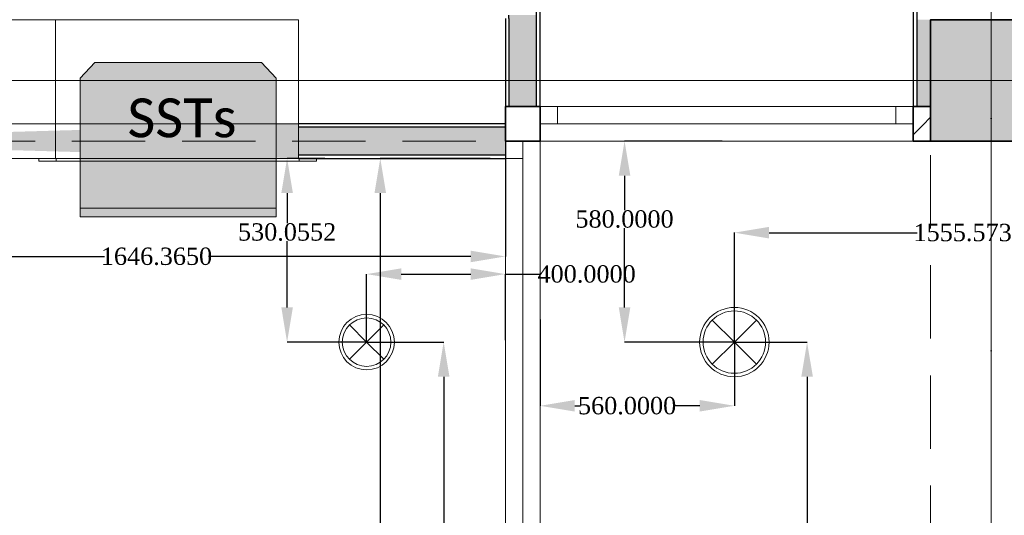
# Model space of a CAD drawing. Header units: inches. Extents: x -78787 to 29484, y -9517 to 23232.
# Tile 233 of 256: x 23530 to 26368, y 4389 to 5818. Entities that reach past the tile are written whole.
import ezdxf
from ezdxf.enums import TextEntityAlignment as Align

# ---------------------------------------------------------------- set-up
doc = ezdxf.new("R2010")
doc.units = ezdxf.units.IN
doc.header["$MEASUREMENT"] = 0
doc.set_wipeout_variables(frame=1)
for name, pattern in [('Dot & Dashed', [670.277762, 317.5, -176.388889, 0, -176.388874]), ('Hidden', [317.5, 211.666667, -105.833333]), ('Wipeout_Contour', [1000, 0, -1000])]:
    doc.linetypes.add(name, pattern=pattern)
for name, color, linetype in [('- ავარიული განათება', 7, 'Continuous'), ('- განათება', 7, 'Continuous'), ('- საშტეფცელო როზეტები', 7, 'Continuous'), ('New_Structural - Bearing', 7, 'Continuous'), ('Structural - Bearing', 7, 'Continuous'), ('Structural - Grid', 7, 'Continuous')]:
    doc.layers.add(name, color=color, linetype=linetype)
for name, color, linetype, lineweight in [('Archicad Windows_Pen_No__1', 7, 'Continuous', 13), ('New_Drawing & Figure_Pen_No__1', 7, 'Continuous', 13), ('New_Interior - Lamp_Pen_No__20', 1, 'Continuous', 0), ('New_Structural - Bearing_Pen_No__1', 7, 'Continuous', 13), ('Structural - Bearing_Pen_No__20', 1, 'Continuous', 0), ('Structural - Bearing_Pen_No__27', 7, 'Continuous', 35)]:
    doc.layers.add(name, color=color, linetype=linetype, lineweight=lineweight)
for name, color, linetype, lineweight, true_color in [('New_2D Drafting - General_Pen_No__83', 7, 'Continuous', 13, 0xff9955), ('New_Drawing & Figure_Pen_No__103', 7, 'Continuous', 13, 0xffcc99), ('New_Interior - Lamp_Pen_No__77', 7, 'Continuous', 20, 0xffeb28), ('New_Structural - Bearing_Pen_No__108', 7, 'Continuous', 13, 0xfd8379), ('New_Structural - Bearing_Pen_No__23', 7, 'Continuous', 20, 0xff6600), ('New_Structural - Bearing_Pen_No__255', 7, 'Continuous', 13, 0xe8e8e8), ('New_Structural - Bearing_Pen_No__5', 7, 'Continuous', 25, 0x40a5ff), ('New_Structural - Bearing_Pen_No__57', 7, 'Continuous', 25, 0xdcd214), ('New_Structural - Bearing_Pen_No__83', 7, 'Continuous', 13, 0xff9955), ('Structural - Bearing_Pen_No__102', 7, 'Continuous', 13, 0xcccccc), ('Structural - Bearing_Pen_No__161', 7, 'Continuous', 13, 0x6a6a6a), ('Structural - Bearing_Pen_No__28', 7, 'Continuous', 35, 0xa80f02), ('Structural - Grid_Pen_No__81', 7, 'Continuous', 20, 0x6a6a6a)]:
    doc.layers.add(name, color=color, linetype=linetype, lineweight=lineweight, true_color=true_color)
doc.styles.add('GENERATED_STYLE_2', font='txt')
doc.styles.add('GENERATED_STYLE_4', font='calibril.ttf')
doc.styles.get("Standard").update_dxf_attribs({"font": 'arial.ttf'})
doc.dimstyles.get("Standard").update_dxf_attribs({"dimtxt": 0.18, "dimasz": 0.18, "dimexe": 0.18, "dimexo": 0.0625, "dimgap": 0.09, "dimtad": 0, "dimtih": 1, "dimtoh": 1, "dimdec": 4, "dimzin": 0, "dimdsep": 46, "dimtxsty": 'Standard', "dimcen": 0.09, "dimadec": 0, "dimazin": 0, "dimtfac": 1, "dimtdec": 4, "dimtofl": 0, "dimtmove": 0, "dimatfit": 3, "dimfxl": 1, "dimtolj": 1, "dimtzin": 0, "dimarcsym": 0})
pattern_1 = [(45, (0, 0), (-127.2792, 127.2792), [])]

# ---------------------------------------------------------------- blocks, each defined once
blk = doc.blocks.new('Slab_36', base_point=(-1004, 26438))
at = {"layer": 'New_Structural - Bearing_Pen_No__1', "color": 7, "linetype": 'Continuous', "lineweight": 13, "flags": 128}
blk.add_lwpolyline([(-1004, 26438), (-1004, 26430.3), (-954, 26430.3), (-954, 26438)], close=True, dxfattribs=at)
blk = doc.blocks.new('Slab_37', base_point=(-1704, 26438))
at = {"layer": 'New_Structural - Bearing_Pen_No__1', "color": 7, "linetype": 'Continuous', "lineweight": 13, "flags": 128}
blk.add_lwpolyline([(-1704, 26438), (-1704, 26430.3), (-1004, 26430.3), (-1004, 26438)], close=True, dxfattribs=at)
blk = doc.blocks.new('Slab_38', base_point=(-1754, 26438))
at = {"layer": 'New_Structural - Bearing_Pen_No__1', "color": 7, "linetype": 'Continuous', "lineweight": 13, "flags": 128}
blk.add_lwpolyline([(-1754, 26438), (-1754, 26430.3), (-1704, 26430.3), (-1704, 26438)], close=True, dxfattribs=at)
blk = doc.blocks.new('Opening_2')
at = {"color": 254, "linetype": 'Wipeout_Contour', "lineweight": 0, "ltscale": 79906.768937}
blk.add_wipeout([(-4505.7, 26438), (-1005.7, 26438), (-2755.7, 26488)], dxfattribs=at).dxf.layer = 'New_Structural - Bearing'
at = {"layer": 'New_Structural - Bearing_Pen_No__23', "color": 30, "linetype": 'Continuous', "lineweight": 20, "true_color": 0xff6600, "flags": 128}
blk.add_lwpolyline([(-1005.7, 26438), (-1005.7, 26448)], dxfattribs=at)
at = {"layer": 'New_Structural - Bearing_Pen_No__83', "color": 21, "linetype": 'Continuous', "lineweight": 13, "true_color": 0xff9955, "flags": 128}
blk.add_lwpolyline([(-4505.7, 26438), (-1005.7, 26438)], dxfattribs=at)
at = {"color": 254, "linetype": 'Wipeout_Contour', "lineweight": 0, "ltscale": 80106.275789}
blk.add_wipeout([(-1005.7, 26538), (-4505.7, 26538), (-2755.7, 26488)], dxfattribs=at).dxf.layer = 'New_Structural - Bearing'
at = {"layer": 'New_Structural - Bearing_Pen_No__108', "linetype": 'Continuous', "lineweight": 13, "true_color": 0xfd8379}
blk.add_hatch(color=11, dxfattribs=at).paths.add_polyline_path([(-2755.7, 26488), (-1005.7, 26438), (-1005.7, 26538)])
at = {"layer": 'New_Structural - Bearing_Pen_No__23', "color": 30, "linetype": 'Continuous', "lineweight": 20, "true_color": 0xff6600, "flags": 128}
for points in [[(-1005.7, 26528), (-1005.7, 26538)], [(-1005.7, 26448), (-1005.7, 26528)]]:
    blk.add_lwpolyline(points, dxfattribs=at)
at = {"layer": 'New_Structural - Bearing_Pen_No__83', "color": 21, "linetype": 'Continuous', "lineweight": 13, "true_color": 0xff9955, "flags": 128}
blk.add_lwpolyline([(-1005.7, 26538), (-4505.7, 26538)], dxfattribs=at)
blk = doc.blocks.new('Window_4')
at = {"layer": 'Archicad Windows_Pen_No__1', "color": 7, "linetype": 'Continuous', "lineweight": 13}
for p, q in [((-537.8, 0), (537.8, 0)), ((-537.8, 0), (-487.8, 0)), ((-537.8, 0), (-537.8, -50)), ((-537.8, 0), (-537.8, -50)), ((-487.8, 0), (-487.8, -50)), ((-487.8, 0), (487.8, 0)), ((487.8, -50), (487.8, 0)), ((487.8, 0), (537.8, 0)), ((537.8, 0), (537.8, -50)), ((537.8, 0), (537.8, -50)), ((-487.8, -50), (-537.8, -50)), ((-537.8, -50), (-537.8, -100)), ((487.8, -50), (-487.8, -50)), ((537.8, -50), (487.8, -50)), ((537.8, -50), (537.8, -100)), ((-537.8, -100), (537.8, -100))]:
    blk.add_line(p, q, dxfattribs=at)
blk = doc.blocks.new('Wall_8', base_point=(816.2, 26488))
at = {"layer": 'Structural - Bearing', "linetype": 'Continuous', "lineweight": 0, "true_color": 0x000000}
h = blk.add_hatch(dxfattribs=at)
h.set_pattern_fill('MASONRY_BLOCK', color=18, style=0, pattern_type=2)
h.set_pattern_definition(pattern_1)
h.paths.add_polyline_path([(766.2, 26588), (776.2, 26568), (776.2, 26588)])
h = blk.add_hatch(dxfattribs=at)
h.set_pattern_fill('MASONRY_BLOCK', color=18, style=0, pattern_type=2)
h.set_pattern_definition(pattern_1)
h.paths.add_polyline_path([(816.2, 26488), (766.2, 26588), (766.2, 26488)])
h = blk.add_hatch(dxfattribs=at)
h.set_pattern_fill('MASONRY_BLOCK', color=18, style=0, pattern_type=2)
h.set_pattern_definition(pattern_1)
h.paths.add_polyline_path([(776.2, 26568), (816.2, 26488), (816.2, 26588), (776.2, 26588)])
at = {"layer": 'Structural - Bearing_Pen_No__27', "color": 7, "linetype": 'Continuous', "lineweight": 35}
for p, q in [((-309.4, 26588), (-309.4, 26538)), ((776.2, 26588), (766.2, 26588)), ((766.2, 26588), (766.2, 26538)), ((816.2, 26588), (776.2, 26588)), ((-309.4, 26538), (-309.4, 26488)), ((766.2, 26538), (766.2, 26488))]:
    blk.add_line(p, q, dxfattribs=at)
at = {"layer": 'Structural - Bearing_Pen_No__27', "color": 7, "linetype": 'Continuous', "lineweight": 35, "flags": 128}
blk.add_lwpolyline([(766.2, 26488), (816.2, 26488)], dxfattribs=at)
at = {"layer": 'Archicad Windows_Pen_No__1', "color": 7, "linetype": 'Continuous', "lineweight": 13, "xscale": -1, "zscale": 1000}
blk.add_blockref('Window_4', (228.4, 26588), dxfattribs=at)
blk = doc.blocks.new('Window_6')
at = {"layer": 'Archicad Windows_Pen_No__1', "color": 7, "linetype": 'Continuous', "lineweight": 13}
for p, q in [((-1012.5, 0), (1012.5, 0)), ((-1012.5, 0), (-962.5, 0)), ((-1012.5, 0), (-1012.5, -50)), ((-1012.5, 0), (-1012.5, -50)), ((-962.5, 0), (-962.5, -50)), ((-962.5, 0), (962.5, 0)), ((962.5, -50), (962.5, 0)), ((962.5, 0), (1012.5, 0)), ((1012.5, 0), (1012.5, -50)), ((1012.5, 0), (1012.5, -50)), ((-962.5, -50), (-1012.5, -50)), ((-1012.5, -50), (-1012.5, -100)), ((962.5, -50), (-962.5, -50)), ((1012.5, -50), (962.5, -50)), ((1012.5, -50), (1012.5, -100)), ((-1012.5, -100), (1012.5, -100))]:
    blk.add_line(p, q, dxfattribs=at)
blk = doc.blocks.new('Wall_9', base_point=(-409.4, 20838))
at = {"layer": 'Structural - Bearing', "linetype": 'Continuous', "lineweight": 0, "true_color": 0x000000}
h = blk.add_hatch(dxfattribs=at)
h.set_pattern_fill('MASONRY_BLOCK', color=18, style=0, pattern_type=2)
h.set_pattern_definition(pattern_1)
h.paths.add_polyline_path([(-309.4, 26588), (-409.4, 26588), (-409.4, 26488), (-309.4, 26488)])
at = {"layer": 'Structural - Bearing_Pen_No__27', "color": 7, "linetype": 'Continuous', "lineweight": 35}
for p, q in [((-409.4, 26488), (-359.4, 26488)), ((-359.4, 26488), (-309.4, 26488))]:
    blk.add_line(p, q, dxfattribs=at)
at = {"layer": 'Structural - Bearing_Pen_No__27', "color": 7, "linetype": 'Continuous', "lineweight": 35, "flags": 128}
for points in [[(-409.4, 26588), (-309.4, 26588)], [(-409.4, 26588), (-409.4, 26488)]]:
    blk.add_lwpolyline(points, dxfattribs=at)
at = {"layer": 'Archicad Windows_Pen_No__1', "color": 7, "linetype": 'Continuous', "lineweight": 13, "zscale": 1000, "rotation": 90}
blk.add_blockref('Window_6', (-409.4, 25475.5), dxfattribs=at)
blk = doc.blocks.new('Wall_73', base_point=(-5233.8, 26438))
at = {"layer": 'New_Structural - Bearing_Pen_No__57', "linetype": 'Continuous', "lineweight": 25, "true_color": 0xdcd214}
blk.add_hatch(color=52, dxfattribs=at).paths.add_polyline_path([(-1005.7, 26528), (-1005.7, 26448), (-409.4, 26448), (-409.4, 26528)])
at = {"layer": 'New_Structural - Bearing_Pen_No__1', "color": 7, "linetype": 'Continuous', "lineweight": 13, "flags": 128}
for points in [[(-409.4, 26528), (-409.4, 26538)], [(-409.4, 26448), (-409.4, 26528)], [(-409.4, 26438), (-409.4, 26448)]]:
    blk.add_lwpolyline(points, dxfattribs=at)
at = {"layer": 'New_Structural - Bearing_Pen_No__5', "color": 161, "linetype": 'Continuous', "lineweight": 25, "true_color": 0x40a5ff}
for p, q in [((-409.4, 26528), (-1005.7, 26528)), ((-1005.7, 26448), (-409.4, 26448))]:
    blk.add_line(p, q, dxfattribs=at)
at = {"layer": 'New_Structural - Bearing_Pen_No__5', "color": 161, "linetype": 'Continuous', "lineweight": 25, "true_color": 0x40a5ff, "flags": 128}
for points in [[(-409.4, 26538), (-1005.7, 26538)], [(-1005.7, 26438), (-409.4, 26438)]]:
    blk.add_lwpolyline(points, dxfattribs=at)
blk = doc.blocks.new('Wall_76', base_point=(-409.4, 26941.2))
at = {"layer": 'New_Structural - Bearing_Pen_No__57', "linetype": 'Continuous', "lineweight": 25, "true_color": 0xdcd214}
blk.add_hatch(color=52, dxfattribs=at).paths.add_polyline_path([(-399.4, 26851.2), (-399.4, 26588), (-319.4, 26588), (-319.4, 26851.2)])
at = {"layer": 'New_Structural - Bearing_Pen_No__1', "color": 7, "linetype": 'Continuous', "lineweight": 13, "flags": 128}
for points in [[(-409.4, 26588), (-399.4, 26588)], [(-399.4, 26588), (-319.4, 26588)], [(-319.4, 26588), (-309.4, 26588)]]:
    blk.add_lwpolyline(points, dxfattribs=at)
at = {"layer": 'New_Structural - Bearing_Pen_No__5', "color": 161, "linetype": 'Continuous', "lineweight": 25, "true_color": 0x40a5ff}
for p, q in [((-319.4, 26851.2), (-319.4, 26931.2)), ((-399.4, 26841.2), (-399.4, 26851.2)), ((-319.4, 26588), (-319.4, 26851.2)), ((-399.4, 26841.2), (-399.4, 26588))]:
    blk.add_line(p, q, dxfattribs=at)
at = {"layer": 'New_Structural - Bearing_Pen_No__5', "color": 161, "linetype": 'Continuous', "lineweight": 25, "true_color": 0x40a5ff, "flags": 128}
for points in [[(-309.4, 26588), (-309.4, 26931.2)], [(-409.4, 26841.2), (-409.4, 26588)]]:
    blk.add_lwpolyline(points, dxfattribs=at)
blk = doc.blocks.new('Wall_166', base_point=(816.2, 26838))
at = {"layer": 'New_Structural - Bearing_Pen_No__255', "linetype": 'Continuous', "lineweight": 13, "true_color": 0xe8e8e8}
blk.add_hatch(color=254, dxfattribs=at).paths.add_polyline_path([(776.2, 26838), (776.2, 26588), (816.2, 26588), (816.2, 26838)])
at = {"layer": 'New_Structural - Bearing_Pen_No__5', "color": 161, "linetype": 'Continuous', "lineweight": 25, "true_color": 0x40a5ff}
for p, q in [((776.2, 26878), (776.2, 26838)), ((776.2, 26838), (776.2, 26588))]:
    blk.add_line(p, q, dxfattribs=at)
at = {"layer": 'New_Structural - Bearing_Pen_No__5', "color": 161, "linetype": 'Continuous', "lineweight": 25, "true_color": 0x40a5ff, "flags": 128}
blk.add_lwpolyline([(766.2, 26878), (766.2, 26588)], dxfattribs=at)
at = {"layer": 'Structural - Bearing_Pen_No__27', "color": 7, "linetype": 'Continuous', "lineweight": 35}
for p, q in [((776.2, 26588), (766.2, 26588)), ((816.2, 26588), (776.2, 26588))]:
    blk.add_line(p, q, dxfattribs=at)
blk = doc.blocks.new('Column_38', base_point=(991.2, 26663))
at = {"layer": 'Structural - Bearing_Pen_No__161', "linetype": 'Continuous', "lineweight": 0, "true_color": 0x6a6a6a}
blk.add_hatch(color=251, dxfattribs=at).paths.add_polyline_path([(1166.2, 26488), (1166.2, 26838), (816.2, 26838), (816.2, 26488)])
at = {"layer": 'Structural - Bearing_Pen_No__20', "color": 1, "linetype": 'Continuous', "lineweight": 0}
for p, q in [((991.2, 26743), (991.2, 26918)), ((911.2, 26663), (736.2, 26663)), ((1071.2, 26663), (1246.2, 26663)), ((991.2, 26583), (991.2, 26408))]:
    blk.add_line(p, q, dxfattribs=at)
blk.add_point((991.2, 26663), dxfattribs=at)
at = {"layer": 'Structural - Bearing_Pen_No__28', "color": 14, "linetype": 'Continuous', "lineweight": 35, "true_color": 0xa80f02, "flags": 128}
blk.add_lwpolyline([(1166.2, 26488), (1166.2, 26838), (816.2, 26838), (816.2, 26488)], close=True, dxfattribs=at)
blk = doc.blocks.new('Standard grid marker')
at = {"layer": 'Structural - Grid_Pen_No__81', "color": 251, "linetype": 'Continuous', "lineweight": 20, "true_color": 0x6a6a6a}
blk.add_line((1000, 0), (51328.1, 0), dxfattribs=at)
at = {"layer": 'Structural - Grid_Pen_No__81', "color": 251, "lineweight": 20, "true_color": 0x6a6a6a, "style": 'GENERATED_STYLE_2'}
for tag, p in [('AC_MarkerText_1_0', (-100, -144)), ('AC_MarkerText_1_1', (52428.1, -144))]:
    blk.add_attdef(tag, text='', height=100, rotation=180, dxfattribs=at).set_placement(p, align=Align.TOP_CENTER)
blk = doc.blocks.new('Standard grid marker_2')
at = {"layer": 'Structural - Grid_Pen_No__81', "color": 251, "linetype": 'Continuous', "lineweight": 20, "true_color": 0x6a6a6a}
blk.add_line((1000, 0), (27734.9, 0), dxfattribs=at)
at = {"layer": 'Structural - Grid_Pen_No__81', "color": 251, "lineweight": 20, "true_color": 0x6a6a6a, "style": 'GENERATED_STYLE_2'}
for tag, p in [('AC_MarkerText_1_0', (-1.5, -46.7)), ('AC_MarkerText_1_1', (28933.4, -46.7))]:
    blk.add_attdef(tag, text='', height=100, rotation=270, dxfattribs=at).set_placement(p, align=Align.TOP_CENTER)
blk = doc.blocks.new('Beam_1', base_point=(991.2, 14663))
at = {"layer": 'Structural - Bearing_Pen_No__102', "color": 254, "linetype": 'Dot & Dashed', "lineweight": 13, "true_color": 0xcccccc}
blk.add_line((991.2, 14663), (991.2, 39096.2), dxfattribs=at)
at = {"layer": 'Structural - Bearing_Pen_No__102', "color": 254, "linetype": 'Hidden', "lineweight": 13, "true_color": 0xcccccc}
blk.add_line((816.2, 20838), (816.2, 26488), dxfattribs=at)
blk = doc.blocks.new('Beam_12', base_point=(-47008.8, 26663))
at = {"layer": 'Structural - Bearing_Pen_No__102', "color": 254, "linetype": 'Dot & Dashed', "lineweight": 13, "true_color": 0xcccccc}
blk.add_line((-47008.8, 26663), (991.2, 26663), dxfattribs=at)
at = {"layer": 'Structural - Bearing_Pen_No__102', "color": 254, "linetype": 'Hidden', "lineweight": 13, "true_color": 0xcccccc}
blk.add_line((-4833.8, 26488), (816.2, 26488), dxfattribs=at)
blk = doc.blocks.new('Recessed Spot')
at = {"layer": 'New_Interior - Lamp_Pen_No__77', "color": 2, "linetype": 'Continuous', "lineweight": 20, "true_color": 0xffeb28}
for q in [(-49.5, 49.5), (49.5, 49.5), (-49.5, -49.5), (49.5, -49.5)]:
    blk.add_line((0, 0), q, dxfattribs=at)
at = {"layer": 'New_Interior - Lamp_Pen_No__77', "color": 2, "linetype": 'Continuous', "lineweight": 20, "true_color": 0xffeb28, "flags": 128}
blk.add_lwpolyline([(80, 0, 1), (-80, 0, 1)], format="xyb", close=True, dxfattribs=at)
at = {"layer": 'New_Interior - Lamp_Pen_No__77', "color": 2, "linetype": 'Continuous', "lineweight": 20, "true_color": 0xffeb28}
blk.add_circle((0, 0), 70, dxfattribs=at)
blk = doc.blocks.new('Recessed Spot_2')
at = {"layer": 'New_Interior - Lamp_Pen_No__20', "color": 1, "linetype": 'Continuous', "lineweight": 0}
for q in [(-63.6, 63.6), (63.6, 63.6), (-63.6, -63.6), (63.6, -63.6)]:
    blk.add_line((0, 0), q, dxfattribs=at)
at = {"layer": 'New_Interior - Lamp_Pen_No__20', "color": 1, "linetype": 'Continuous', "lineweight": 0, "flags": 128}
blk.add_lwpolyline([(100, 0, 1), (-100, 0, 1)], format="xyb", close=True, dxfattribs=at)
at = {"layer": 'New_Interior - Lamp_Pen_No__20', "color": 1, "linetype": 'Continuous', "lineweight": 0}
blk.add_circle((0, 0), 90, dxfattribs=at)
blk = doc.blocks.new('*D755')
at = {"layer": '- განათება', "color": 0, "lineweight": -2, "transparency": 16777216}
for p, q in [((24409.9, 5418.4), (24301.1, 5418.4)), ((24301.2, 5318.4), (24301.2, 5231.2)), ((24301.2, 4988.3), (24301.2, 5180)), ((24530.3, 4888.3), (24301.1, 4888.3))]:
    blk.add_line(p, q, dxfattribs=at)
at = {"layer": '- განათება', "color": 0, "transparency": 16777216}
for points in [[(24284.6, 5318.4), (24317.9, 5318.4), (24301.2, 5418.4)], [(24284.6, 4988.3), (24317.9, 4988.3), (24301.2, 4888.3)]]:
    blk.add_solid(points, dxfattribs=at)
at = {"layer": 'Defpoints', "color": 0, "transparency": 16777216}
for p in [(24301.2, 5418.4), (24410, 5418.4), (24530.4, 4888.3)]:
    blk.add_point(p, dxfattribs=at)
at = {"layer": '- განათება', "color": 0, "transparency": 16777216, "insert": (24301.2, 5205.6), "char_height": 50, "attachment_point": 5}
blk.add_mtext('\\A1;{\\fSylfaen|b0|i0|c0|p18;530.0552}', dxfattribs=at)
blk = doc.blocks.new('*D756')
at = {"layer": '- განათება', "color": 0, "lineweight": -2, "transparency": 16777216}
for p, q in [((24530.4, 4888.4), (24530.4, 5084.7)), ((24630.4, 5084.5), (24830.4, 5084.5)), ((24930.4, 4894.2), (24930.4, 5084.7)), ((24930.4, 5084.5), (25030.4, 5084.5))]:
    blk.add_line(p, q, dxfattribs=at)
at = {"layer": '- განათება', "color": 0, "transparency": 16777216}
for points in [[(24630.4, 5101.2), (24630.4, 5067.8), (24530.4, 5084.5)], [(24830.4, 5101.2), (24830.4, 5067.8), (24930.4, 5084.5)]]:
    blk.add_solid(points, dxfattribs=at)
at = {"layer": 'Defpoints', "color": 0, "transparency": 16777216}
for p in [(24930.4, 5084.5), (24530.4, 4888.3), (24930.4, 4894.1)]:
    blk.add_point(p, dxfattribs=at)
at = {"layer": '- განათება', "color": 0, "transparency": 16777216, "insert": (25164.6, 5084.5), "char_height": 50, "attachment_point": 5}
blk.add_mtext('\\A1;{\\fSylfaen|b0|i0|c0|p18;400.0000}', dxfattribs=at)
blk = doc.blocks.new('*D765')
at = {"layer": '- განათება', "color": 0, "lineweight": -2, "transparency": 16777216}
for p, q in [((24530.4, 4888.3), (24752.7, 4888.3)), ((24752.5, 4788.3), (24752.5, 4090.8)), ((24752.5, 3488.3), (24752.5, 4039.5)), ((24530.4, 3388.3), (24752.7, 3388.3))]:
    blk.add_line(p, q, dxfattribs=at)
at = {"layer": '- განათება', "color": 0, "transparency": 16777216}
for points in [[(24735.8, 4788.3), (24769.2, 4788.3), (24752.5, 4888.3)], [(24735.8, 3488.3), (24769.2, 3488.3), (24752.5, 3388.3)]]:
    blk.add_solid(points, dxfattribs=at)
at = {"layer": 'Defpoints', "color": 0, "transparency": 16777216}
for p in [(24530.4, 4888.3), (24530.4, 3388.3), (24752.5, 3388.3)]:
    blk.add_point(p, dxfattribs=at)
at = {"layer": '- განათება', "color": 0, "transparency": 16777216, "insert": (24752.5, 4065.2), "char_height": 50, "attachment_point": 5}
blk.add_mtext('\\A1;{\\fSylfaen|b0|i0|c0|p18;1500.0000}', dxfattribs=at)
blk = doc.blocks.new('*D1097')
at = {"layer": '- განათება', "color": 0, "lineweight": -2, "transparency": 16777216}
for p, q in [((25590.4, 4888.4), (25800.2, 4888.4)), ((25800, 4788.4), (25800, 4090.9)), ((25800, 3488.4), (25800, 4039.6)), ((25590.4, 3388.4), (25800.2, 3388.4))]:
    blk.add_line(p, q, dxfattribs=at)
at = {"layer": '- განათება', "color": 0, "transparency": 16777216}
for points in [[(25783.3, 4788.4), (25816.7, 4788.4), (25800, 4888.4)], [(25783.3, 3488.4), (25816.7, 3488.4), (25800, 3388.4)]]:
    blk.add_solid(points, dxfattribs=at)
at = {"layer": 'Defpoints', "color": 0, "transparency": 16777216}
for p in [(25590.4, 4888.4), (25590.4, 3388.4), (25800, 3388.4)]:
    blk.add_point(p, dxfattribs=at)
at = {"layer": '- განათება', "color": 0, "transparency": 16777216, "insert": (25800, 4065.2), "char_height": 50, "attachment_point": 5}
blk.add_mtext('\\A1;{\\fSylfaen|b0|i0|c0|p18;1500.0000}', dxfattribs=at)
blk = doc.blocks.new('*D1106')
at = {"layer": '- განათება', "color": 0, "lineweight": -2, "transparency": 16777216}
for p, q in [((25030.4, 4954), (25030.4, 4704.6)), ((25590.4, 4888.3), (25590.4, 4704.6)), ((25130.4, 4704.7), (25147, 4704.7)), ((25490.4, 4704.7), (25415.4, 4704.7))]:
    blk.add_line(p, q, dxfattribs=at)
at = {"layer": '- განათება', "color": 0, "transparency": 16777216}
for points in [[(25130.4, 4721.4), (25130.4, 4688.1), (25030.4, 4704.7)], [(25490.4, 4721.4), (25490.4, 4688.1), (25590.4, 4704.7)]]:
    blk.add_solid(points, dxfattribs=at)
at = {"layer": 'Defpoints', "color": 0, "transparency": 16777216}
for p in [(25030.4, 4954.1), (25590.4, 4888.4), (25590.4, 4704.7)]:
    blk.add_point(p, dxfattribs=at)
at = {"layer": '- განათება', "color": 0, "transparency": 16777216, "insert": (25281.2, 4704.7), "char_height": 50, "attachment_point": 5}
blk.add_mtext('\\A1;{\\fSylfaen|b0|i0|c0|p18;560.0000}', dxfattribs=at)
blk = doc.blocks.new('*D1107')
at = {"layer": '- განათება', "color": 0, "lineweight": -2, "transparency": 16777216}
for p, q in [((25554.9, 5468.4), (25273.7, 5468.4)), ((25273.8, 5368.4), (25273.8, 5268.6)), ((25273.8, 4988.4), (25273.8, 5217.4)), ((25590.3, 4888.4), (25273.7, 4888.4))]:
    blk.add_line(p, q, dxfattribs=at)
at = {"layer": '- განათება', "color": 0, "transparency": 16777216}
for points in [[(25257.2, 5368.4), (25290.5, 5368.4), (25273.8, 5468.4)], [(25257.2, 4988.4), (25290.5, 4988.4), (25273.8, 4888.4)]]:
    blk.add_solid(points, dxfattribs=at)
at = {"layer": 'Defpoints', "color": 0, "transparency": 16777216}
for p in [(25555, 5468.4), (25273.8, 4888.4), (25590.4, 4888.4)]:
    blk.add_point(p, dxfattribs=at)
at = {"layer": '- განათება', "color": 0, "transparency": 16777216, "insert": (25273.8, 5243), "char_height": 50, "attachment_point": 5}
blk.add_mtext('\\A1;{\\fSylfaen|b0|i0|c0|p18;580.0000}', dxfattribs=at)
blk = doc.blocks.new('*D1108')
at = {"layer": '- განათება', "color": 0, "lineweight": -2, "transparency": 16777216}
for p, q in [((25590.4, 4888.4), (25590.4, 5204.2)), ((25690.4, 5204), (26117.6, 5204)), ((27045.9, 5204), (26416.8, 5204)), ((27145.9, 4888.4), (27145.9, 5204.2))]:
    blk.add_line(p, q, dxfattribs=at)
at = {"layer": '- განათება', "color": 0, "transparency": 16777216}
for points in [[(25690.4, 5220.7), (25690.4, 5187.3), (25590.4, 5204)], [(27045.9, 5220.7), (27045.9, 5187.3), (27145.9, 5204)]]:
    blk.add_solid(points, dxfattribs=at)
at = {"layer": 'Defpoints', "color": 0, "transparency": 16777216}
for p in [(25590.4, 5204), (25590.4, 4888.4), (27145.9, 4888.4)]:
    blk.add_point(p, dxfattribs=at)
at = {"layer": '- განათება', "color": 0, "transparency": 16777216, "insert": (26267.2, 5204), "char_height": 50, "attachment_point": 5}
blk.add_mtext('\\A1;{\\fSylfaen|b0|i0|c0|p18;1555.5737}', dxfattribs=at)
blk = doc.blocks.new('*D1236')
at = {"layer": '- საშტეფცელო როზეტები', "color": 0, "lineweight": -2, "transparency": 16777216}
for p, q in [((23284, 5808.6), (23284, 5135.3)), ((24930.4, 5811.7), (24930.4, 5135.3)), ((23384, 5135.5), (23775.2, 5135.5)), ((24830.4, 5135.5), (24074.5, 5135.5))]:
    blk.add_line(p, q, dxfattribs=at)
at = {"layer": '- საშტეფცელო როზეტები', "color": 0, "transparency": 16777216}
for points in [[(23384, 5152.2), (23384, 5118.8), (23284, 5135.5)], [(24830.4, 5152.2), (24830.4, 5118.8), (24930.4, 5135.5)]]:
    blk.add_solid(points, dxfattribs=at)
at = {"layer": 'Defpoints', "color": 0, "transparency": 16777216}
for p in [(23284, 5808.6), (24930.4, 5811.8), (24930.4, 5135.5)]:
    blk.add_point(p, dxfattribs=at)
at = {"layer": '- საშტეფცელო როზეტები', "color": 0, "transparency": 16777216, "insert": (23924.8, 5135.5), "char_height": 50, "attachment_point": 5}
blk.add_mtext('\\A1;{\\fSylfaen|b0|i0|c0|p18;1646.3650}', dxfattribs=at)
blk = doc.blocks.new('*D1355')
at = {"layer": '- ავარიული განათება', "color": 0, "lineweight": -2, "transparency": 16777216}
for p, q in [((24886.9, 5418.4), (24569.6, 5418.4)), ((24569.8, 5318.4), (24569.8, 3908)), ((24569.8, 2746.9), (24569.8, 3856.7)), ((24314.2, 2646.9), (24569.9, 2646.9))]:
    blk.add_line(p, q, dxfattribs=at)
at = {"layer": '- ავარიული განათება', "color": 0, "transparency": 16777216}
for points in [[(24553.1, 5318.4), (24586.4, 5318.4), (24569.8, 5418.4)], [(24553.1, 2746.9), (24586.4, 2746.9), (24569.8, 2646.9)]]:
    blk.add_solid(points, dxfattribs=at)
at = {"layer": 'Defpoints', "color": 0, "transparency": 16777216}
for p in [(24887, 5418.4), (24314.1, 2646.9), (24569.8, 2646.9)]:
    blk.add_point(p, dxfattribs=at)
at = {"layer": '- ავარიული განათება', "color": 0, "transparency": 16777216, "insert": (24569.8, 3882.3), "char_height": 50, "attachment_point": 5}
blk.add_mtext('\\A1;{\\fSylfaen|b0|i0|c0|p18;2771.4208}', dxfattribs=at)

msp = doc.modelspace()

# ---------------------------------------------------------------- linework, layer by layer
at = {"layer": 'New_Drawing & Figure_Pen_No__1', "color": 7, "linetype": 'Continuous', "lineweight": 13, "flags": 128}
msp.add_lwpolyline([(23704.60107, 5249.55051), (24269.60102, 5249.53965), (24269.6015, 5274.53965), (23704.60155, 5274.55051)], close=True, dxfattribs=at)

# ---------------------------------------------------------------- block references
at = {"layer": '- განათება', "color": 2, "linetype": 'Continuous', "lineweight": 20, "true_color": 0xffeb28, "zscale": 1000}
msp.add_blockref('Recessed Spot', (24530.35778, 4888.29991), dxfattribs=at)
at = {"layer": '- განათება', "color": 1, "linetype": 'Continuous', "lineweight": 0, "zscale": 1000, "rotation": 270}
msp.add_blockref('Recessed Spot_2', (25590.35778, 4888.35514), dxfattribs=at)
at = {"layer": 'New_Structural - Bearing', "color": 7, "lineweight": 35}
for name, p in [('Wall_76', (24930.35778, 5921.61891)), ('Wall_166', (26155.93152, 5818.35514))]:
    msp.add_blockref(name, p, dxfattribs=at)
at = {"layer": 'New_Structural - Bearing', "color": 7, "linetype": 'Continuous', "lineweight": 13}
for name, p in [('Slab_38', (23585.70528, 5418.35514)), ('Slab_37', (23635.70528, 5418.35514)), ('Slab_36', (24335.70528, 5418.35514))]:
    msp.add_blockref(name, p, dxfattribs=at)
at = {"layer": 'Structural - Bearing', "color": 254, "lineweight": 13, "true_color": 0xcccccc}
msp.add_blockref('Beam_1', (26330.93152, -6356.64486), dxfattribs=at)
at = {"layer": 'Structural - Bearing', "color": 14, "lineweight": 35, "true_color": 0xa80f02}
msp.add_blockref('Column_38', (26330.93152, 5643.35514), dxfattribs=at)
at = {"layer": 'Structural - Bearing', "color": 7, "lineweight": 35}
for name, p in [('Wall_9', (24930.35778, -181.64486)), ('Wall_8', (26155.93152, 5468.35514))]:
    msp.add_blockref(name, p, dxfattribs=at)
at = {"layer": 'Structural - Grid', "color": 8, "linetype": 'Continuous', "lineweight": 15, "zscale": 1000, "rotation": 90}
msp.add_blockref('Standard grid marker_2', (26330.93152, -9316.57065), dxfattribs=at)

# ---------------------------------------------------------------- dimensions: what is measured, and where the dimension line sits
at = {"layer": '- განათება', "color": 1}
for base, p1, p2, angle, picture, middle in [((25273.83479, 4888.35514), (25555, 5468.35514), (25590.35778, 4888.35514), 270, '*D1107', (25273.83479, 5243)), ((25590.35778, 5204), (27145.93152, 4888.35514), (25590.35778, 4888.35514), 180, '*D1108', (26267.21743, 5204)), ((24752.50264, 3388.29991), (24530.35778, 4888.29991), (24530.35778, 3388.29991), 270, '*D765', (24752.50264, 4065.15955)), ((25799.99077, 3388.35514), (25590.35778, 4888.35514), (25590.35778, 3388.35514), 270, '*D1097', (25799.99077, 4065.21478))]:
    dim = msp.add_linear_dim(base=base, p1=p1, p2=p2, angle=angle, text='{\\fSylfaen|b0|i0|c0|p18;<>}', dimstyle='Standard', override={"dimtxt": 50, "dimasz": 100}, dxfattribs=at)
    dim.commit()
    dim.dimension.update_dxf_attribs({"geometry": picture, "text_midpoint": middle, "dimtype": 160})
for base, p1, p2, picture, middle in [((24930.35778, 5084.5), (24530.35778, 4888.29991), (24930.35778, 4894.12955), '*D756', (25164.63037, 5084.5)), ((25590.35778, 4704.74121), (25030.35778, 4954.07737), (25590.35778, 4888.35514), '*D1106', (25281.20439, 4704.74121))]:
    dim = msp.add_linear_dim(base=base, p1=p1, p2=p2, text='{\\fSylfaen|b0|i0|c0|p18;<>}', dimstyle='Standard', override={"dimtxt": 50, "dimasz": 100}, dxfattribs=at)
    dim.commit()
    dim.dimension.update_dxf_attribs({"geometry": picture, "text_midpoint": middle, "dimtype": 160})

# ---------------------------------------------------------------- next in the draw order: block references
at = {"layer": 'New_Structural - Bearing', "color": 7, "linetype": 'Continuous', "lineweight": 13}
msp.add_blockref('Opening_2', (25339.71953, -21019.62583), dxfattribs=at)

# ---------------------------------------------------------------- next in the draw order: hatches: boundary and pattern name
at = {"layer": 'New_Drawing & Figure_Pen_No__103', "linetype": 'Continuous', "lineweight": 13, "true_color": 0xffcc99}
msp.add_hatch(color=31, dxfattribs=at).paths.add_polyline_path([(23747.10962, 5694.54966), (24227.10957, 5694.54043), (24269.6087, 5649.53962), (24269.60102, 5249.53965), (23704.60107, 5249.55051), (23704.60876, 5649.55048)])

# ---------------------------------------------------------------- next in the draw order: linework, layer by layer
at = {"layer": 'New_2D Drafting - General_Pen_No__83', "color": 21, "linetype": 'Continuous', "lineweight": 13, "true_color": 0xff9955}
for points in [[(23633.9928, 5818.35514), (23633.9928, 5418.35514), (22933.9928, 5418.35514), (22933.9928, 5818.35514)], [(24333.9928, 5818.35514), (24333.9928, 5418.35514), (23633.9928, 5418.35514), (23633.9928, 5818.35514)]]:
    msp.add_lwpolyline(points, close=True, dxfattribs=at)
at = {"layer": 'New_Drawing & Figure_Pen_No__1', "color": 7, "linetype": 'Continuous', "lineweight": 13, "flags": 128}
msp.add_lwpolyline([(23704.60107, 5249.55051), (24269.60102, 5249.53965), (24269.6015, 5274.53965), (24269.6087, 5649.53962), (24227.10957, 5694.54043), (23747.10962, 5694.54966), (23704.60876, 5649.55048), (23704.60155, 5274.55051)], close=True, dxfattribs=at)

# ---------------------------------------------------------------- next in the draw order: block references
at = {"layer": 'New_Structural - Bearing', "color": 7, "lineweight": 35}
msp.add_blockref('Wall_73', (20105.93152, 5418.35514), dxfattribs=at)
at = {"layer": 'Structural - Bearing', "color": 254, "lineweight": 13, "true_color": 0xcccccc}
msp.add_blockref('Beam_12', (-21669.06848, 5643.35514), dxfattribs=at)
at = {"layer": 'Structural - Grid', "color": 8, "linetype": 'Continuous', "lineweight": 15, "zscale": 1000, "rotation": 180}
msp.add_blockref('Standard grid marker', (29284.00379, 5643.35514), dxfattribs=at)

# ---------------------------------------------------------------- next in the draw order: texts
at = {"layer": 'New_Drawing & Figure_Pen_No__1', "color": 7, "linetype": 'Continuous', "lineweight": 13, "insert": (24155.44124, 5477.72459), "char_height": 112.230476, "attachment_point": 9, "rotation": 359.99889869, "style": 'GENERATED_STYLE_4'}
msp.add_mtext('\\A1;{\\pqr;\\fCalibri Light|b0|i0|c0|p0;\\W1.000000;SSTs}', dxfattribs=at)

# ---------------------------------------------------------------- next in the draw order: dimensions: what is measured, and where the dimension line sits
at = {"layer": '- ავარიული განათება', "color": 1}
dim = msp.add_linear_dim(base=(24569.762, 2646.93437), p1=(24887, 5418.35514), p2=(24314.10554, 2646.93437), angle=270, text='{\\fSylfaen|b0|i0|c0|p18;<>}', dimstyle='Standard', override={"dimtxt": 50, "dimasz": 100}, dxfattribs=at)
dim.commit()
dim.dimension.update_dxf_attribs({"geometry": '*D1355', "text_midpoint": (24569.762, 3882.31631), "dimtype": 160})
at = {"layer": '- განათება', "color": 1}
dim = msp.add_linear_dim(base=(24301.24029, 5418.35514), p1=(24530.35778, 4888.29991), p2=(24410, 5418.35514), angle=90, text='{\\fSylfaen|b0|i0|c0|p18;<>}', dimstyle='Standard', override={"dimtxt": 50, "dimasz": 100}, dxfattribs=at)
dim.commit()
dim.dimension.update_dxf_attribs({"geometry": '*D755', "text_midpoint": (24301.24029, 5205.60583), "dimtype": 160})
at = {"layer": '- საშტეფცელო როზეტები', "color": 1}
dim = msp.add_linear_dim(base=(24930.35778, 5135.5), p1=(23283.9928, 5808.64776), p2=(24930.35778, 5811.75192), text='{\\fSylfaen|b0|i0|c0|p18;<>}', dimstyle='Standard', override={"dimtxt": 50, "dimasz": 100}, dxfattribs=at)
dim.commit()
dim.dimension.update_dxf_attribs({"geometry": '*D1236', "text_midpoint": (23924.83703, 5135.5), "dimtype": 160})

doc.saveas('drawing.dxf')
